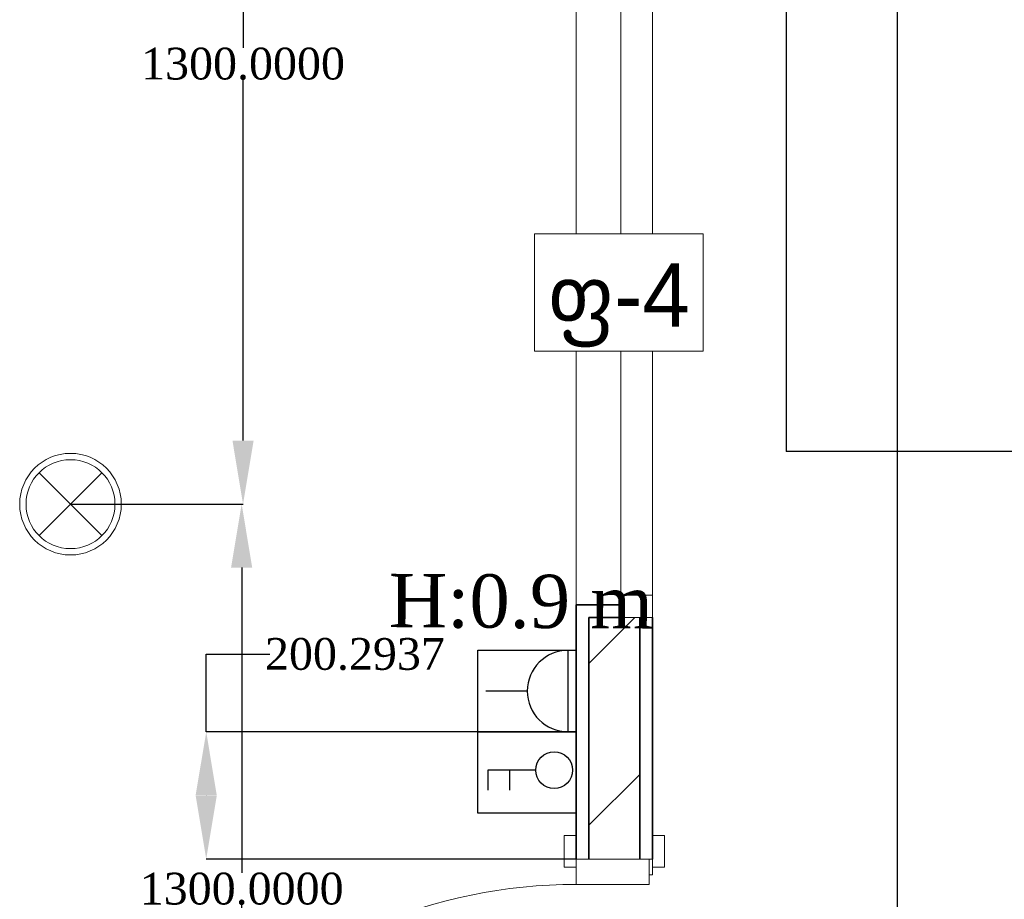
# Model space of a CAD drawing. Header units: inches. Extents: x -78787 to 29484, y -9517 to 23232.
# Tile 26 of 256: x -14970 to -13420, y -3499 to -2114. Entities that reach past the tile are written whole.
import ezdxf
from ezdxf import colors
from ezdxf.entities.mleader import LeaderData, LeaderLine
from ezdxf.math import Vec2, Vec3

# ---------------------------------------------------------------- set-up
doc = ezdxf.new("R2010")
doc.units = ezdxf.units.IN
doc.header["$MEASUREMENT"] = 0
doc.set_wipeout_variables(frame=1)
for name, color, linetype in [('- ავარიული განათება', 7, 'Continuous'), ('- განათება', 7, 'Continuous'), ('- მექანიკური ნაწილი', 7, 'Continuous'), ('- საშტეფცელო როზეტები', 7, 'Continuous'), ('New_Structural - Bearing', 7, 'Continuous')]:
    doc.layers.add(name, color=color, linetype=linetype)
for name, color, linetype, lineweight in [('New_Annotation - Text_Pen_No__20', 1, 'Continuous', 0), ('New_Archicad Doors_Pen_No__1', 7, 'Continuous', 13), ('New_Archicad Windows_Pen_No__1', 7, 'Continuous', 13), ('New_Structural - Bearing_Pen_No__1', 7, 'Continuous', 13), ('New_Structural - Bearing_Pen_No__6', 5, 'Continuous', 35)]:
    doc.layers.add(name, color=color, linetype=linetype, lineweight=lineweight)
doc.layers.add('New_Interior - Lamp_Pen_No__77', color=7, linetype='Continuous', lineweight=20, true_color=0xffeb28)
doc.layers.add('New_Structural - Bearing_Pen_No__57', color=7, linetype='Continuous', lineweight=25, true_color=0xdcd214)
doc.styles.add('CT', font='ARIALN.TTF', dxfattribs={"height": 200})
doc.styles.add('GENERATED_STYLE_2', font='txt')
doc.styles.get("Standard").update_dxf_attribs({"font": 'arial.ttf'})
doc.dimstyles.get("Standard").update_dxf_attribs({"dimtxt": 0.18, "dimasz": 0.18, "dimexe": 0.18, "dimexo": 0.0625, "dimgap": 0.09, "dimtad": 0, "dimtih": 1, "dimtoh": 1, "dimdec": 4, "dimzin": 0, "dimdsep": 46, "dimtxsty": 'Standard', "dimcen": 0.09, "dimadec": 0, "dimazin": 0, "dimtfac": 1, "dimtdec": 4, "dimtofl": 0, "dimtmove": 0, "dimatfit": 3, "dimfxl": 1, "dimtolj": 1, "dimtzin": 0, "dimarcsym": 0})

# ---------------------------------------------------------------- blocks, each defined once
blk = doc.blocks.new('Horizontal Multi-Sash Window_8')
at = {"layer": 'New_Archicad Windows_Pen_No__1', "color": 7, "linetype": 'Continuous', "lineweight": 13}
for p, q in [((-500, 70), (-480, 70)), ((-480, 70), (480, 70)), ((-480, 0), (-480, 70)), ((500, 70), (480, 70)), ((480, 0), (480, 70)), ((-500, 0), (-465, 0)), ((-500, 0), (-500, -30)), ((-500, 0), (-500, -30)), ((-465, 0), (-465, -50)), ((-465, 0), (465, 0)), ((465, -50), (465, 0)), ((465, 0), (500, 0)), ((500, 0), (500, -30)), ((500, 0), (500, -30)), ((-500, -30), (-500, -50)), ((-500, -30), (-500, -50)), ((500, -30), (500, -50)), ((500, -30), (500, -50)), ((-500, -50), (500, -50)), ((-465, -50), (-500, -50)), ((465, -50), (-465, -50)), ((500, -50), (465, -50))]:
    blk.add_line(p, q, dxfattribs=at)
blk = doc.blocks.new('Door_8')
at = {"layer": 'New_Archicad Doors_Pen_No__1', "color": 7, "linetype": 'Continuous', "lineweight": 13}
for p, q in [((370, 0), (370, 820)), ((370, 820), (410, 820)), ((410, 820), (410, 0)), ((-487, 0), (-487, 19)), ((-487, 19), (-437, 19)), ((-437, 19), (-437, 0)), ((437, 19), (487, 19)), ((437, 0), (437, 19)), ((487, 19), (487, 0)), ((-437, 0), (-487, 0)), ((-450, 0), (-487, 0)), ((-450, 0), (-487, 0)), ((-410, 0), (-450, 0)), ((-450, 0), (-450, -115)), ((-450, 0), (-450, -20)), ((-450, 0), (-450, -20)), ((-410, -115), (-410, 0)), ((410, 0), (370, 0)), ((450, 0), (410, 0)), ((410, 0), (410, -115)), ((487, 0), (437, 0)), ((450, -115), (450, 0)), ((450, 0), (450, -20)), ((450, 0), (450, -20)), ((450, 0), (487, 0)), ((450, 0), (487, 0)), ((-450, -20), (-450, -100)), ((-450, -20), (-450, -100)), ((450, -20), (450, -100)), ((450, -20), (450, -100)), ((-450, -100), (-450, -115)), ((-450, -100), (-450, -115)), ((450, -100), (450, -115)), ((450, -100), (450, -115)), ((-487, -139), (-487, -120)), ((-487, -120), (-437, -120)), ((-450, -120), (-487, -120)), ((-450, -120), (-487, -120)), ((-450, -120), (-450, -115)), ((-450, -115), (-425, -115)), ((-450, -115), (-410, -115)), ((-450, -115), (-450, -120)), ((-450, -115), (-450, -120)), ((-425, -120), (-450, -120)), ((-437, -120), (-437, -139)), ((-425, -115), (-425, -120)), ((410, -115), (450, -115)), ((425, -120), (425, -115)), ((425, -115), (450, -115)), ((450, -120), (425, -120)), ((437, -120), (487, -120)), ((437, -139), (437, -120)), ((450, -115), (450, -120)), ((450, -115), (450, -120)), ((450, -115), (450, -120)), ((450, -120), (487, -120)), ((450, -120), (487, -120)), ((487, -120), (487, -139)), ((-437, -139), (-487, -139)), ((487, -139), (437, -139))]:
    blk.add_line(p, q, dxfattribs=at)
blk.add_arc((410, 0), 820, 90, 180, dxfattribs=at)
blk = doc.blocks.new('Wall_52', base_point=(-39313.2, 16516.1))
at = {"layer": 'New_Structural - Bearing_Pen_No__57', "linetype": 'Continuous', "lineweight": 25, "true_color": 0xdcd214}
h = blk.add_hatch(dxfattribs=at)
h.set_pattern_fill('MASONRY_BLOCK', color=52, style=0, pattern_type=2)
h.set_pattern_definition([(45, (0, 0), (-127.2792, 127.2792), [])])
h.paths.add_polyline_path([(-39363.2, 17964.5), (-39413.2, 17964.5), (-39413.2, 17584.2), (-39333.2, 17584.2), (-39333.2, 17964.5)])
at = {"layer": 'New_Structural - Bearing_Pen_No__1', "color": 7, "linetype": 'Continuous', "lineweight": 13}
for p, q in [((-39363.2, 17964.5), (-39363.2, 17984.5)), ((-39363.2, 17964.5), (-39333.2, 17964.5)), ((-39333.2, 17964.5), (-39313.2, 17964.5)), ((-39433.2, 17584.2), (-39413.2, 17584.2)), ((-39413.2, 17584.2), (-39333.2, 17584.2)), ((-39333.2, 17584.2), (-39318.2, 17584.2)), ((-39318.2, 17584.2), (-39313.2, 17584.2))]:
    blk.add_line(p, q, dxfattribs=at)
at = {"layer": 'New_Structural - Bearing_Pen_No__6', "color": 5, "linetype": 'Continuous', "lineweight": 35}
for p, q in [((-39363.2, 17984.5), (-39433.2, 17984.5)), ((-39433.2, 17964.5), (-39433.2, 17984.5)), ((-39413.2, 17964.5), (-39413.2, 17584.2)), ((-39413.2, 17964.5), (-39363.2, 17964.5)), ((-39333.2, 17584.2), (-39333.2, 17964.5)), ((-39433.2, 17584.2), (-39433.2, 17621.2)), ((-39313.2, 17584.2), (-39313.2, 17621.2))]:
    blk.add_line(p, q, dxfattribs=at)
at = {"layer": 'New_Structural - Bearing_Pen_No__6', "color": 5, "linetype": 'Continuous', "lineweight": 35, "flags": 128}
for points in [[(-39433.2, 17964.5), (-39433.2, 17584.2)], [(-39313.2, 17584.2), (-39313.2, 17964.5)]]:
    blk.add_lwpolyline(points, dxfattribs=at)
at = {"layer": 'New_Archicad Doors_Pen_No__1', "color": 7, "linetype": 'Continuous', "lineweight": 13, "xscale": -1, "zscale": 1000, "rotation": 90}
blk.add_blockref('Door_8', (-39433.2, 17134.2), dxfattribs=at)
at = {"layer": 'New_Archicad Windows_Pen_No__1', "color": 7, "linetype": 'Continuous', "lineweight": 13, "zscale": 1000, "rotation": 90}
blk.add_blockref('Horizontal Multi-Sash Window_8', (-39363.2, 18464.5), dxfattribs=at)
blk = doc.blocks.new('2-იანი ჩარჩო')
at = {"layer": '- საშტეფცელო როზეტები', "color": 5}
blk.add_line((8600.4, 3737), (8600.4, 3582), dxfattribs=at)
for points in [[(8472.1, 3582), (8472.1, 3737), (8600.4, 3737)], [(8600.4, 3737), (8728.7, 3737), (8728.7, 3582), (8600.4, 3582)], [(8600.4, 3582), (8472.1, 3582)]]:
    blk.add_lwpolyline(points, dxfattribs=at)
blk = doc.blocks.new('- საშტეფცელო როზეტი IP22')
at = {"layer": '- საშტეფცელო როზეტები', "color": 5}
for p, q in [((8536.7, 3822.7), (8536.7, 3888.1)), ((8472.6, 3758.6), (8600.9, 3758.6))]:
    blk.add_line(p, q, dxfattribs=at)
blk.add_arc((8536.7, 3758.6), 64.1, 0, 180, dxfattribs=at)
blk = doc.blocks.new('ორკლავიშა ჩამრთველლი იპ 22')
at = {"layer": '- განათება', "color": 6}
for points in [[(0.3, 352.8), (-106, 352.8)], [(0, 97.5), (0.3, 352.8)], [(0.1, 237.8), (-105.7, 237.8)]]:
    blk.add_lwpolyline(points, dxfattribs=at)
blk.add_circle((0, 0), 97.5, dxfattribs=at)
blk = doc.blocks.new('Recessed Spot')
at = {"layer": 'New_Interior - Lamp_Pen_No__77', "color": 2, "linetype": 'Continuous', "lineweight": 20, "true_color": 0xffeb28}
for q in [(-49.5, 49.5), (49.5, 49.5), (-49.5, -49.5), (49.5, -49.5)]:
    blk.add_line((0, 0), q, dxfattribs=at)
at = {"layer": 'New_Interior - Lamp_Pen_No__77', "color": 2, "linetype": 'Continuous', "lineweight": 20, "true_color": 0xffeb28, "flags": 128}
blk.add_lwpolyline([(80, 0, 1), (-80, 0, 1)], format="xyb", close=True, dxfattribs=at)
at = {"layer": 'New_Interior - Lamp_Pen_No__77', "color": 2, "linetype": 'Continuous', "lineweight": 20, "true_color": 0xffeb28}
blk.add_circle((0, 0), 70, dxfattribs=at)
blk = doc.blocks.new('_DotSmall')
at = {"color": 0, "linetype": 'ByBlock', "const_width": 0.5}
blk.add_lwpolyline([(-0.0625, 0, 1), (0.0625, 0, 1)], format="xyb", close=True, dxfattribs=at)
blk = doc.blocks.new('*D657')
at = {"layer": '- განათება', "color": 0, "lineweight": -2, "transparency": 16777216}
for p, q in [((-14889.7, -1576.6), (-14618, -1576.6)), ((-14618.2, -1676.6), (-14618.2, -2158)), ((-14618.2, -2776.6), (-14618.2, -2209.2)), ((-14889.7, -2876.6), (-14618, -2876.6))]:
    blk.add_line(p, q, dxfattribs=at)
at = {"layer": '- განათება', "color": 0, "transparency": 16777216}
for points in [[(-14634.8, -1676.6), (-14601.5, -1676.6), (-14618.2, -1576.6)], [(-14634.8, -2776.6), (-14601.5, -2776.6), (-14618.2, -2876.6)]]:
    blk.add_solid(points, dxfattribs=at)
at = {"layer": 'Defpoints', "color": 0, "transparency": 16777216}
for p in [(-14889.8, -1576.6), (-14889.8, -2876.6), (-14618.2, -2876.6)]:
    blk.add_point(p, dxfattribs=at)
at = {"layer": '- განათება', "color": 0, "transparency": 16777216, "insert": (-14618.2, -2183.6), "char_height": 50, "attachment_point": 5}
blk.add_mtext('\\A1;{\\fSylfaen|b0|i0|c0|p18;1300.0000}', dxfattribs=at)
blk = doc.blocks.new('*D658')
at = {"layer": '- განათება', "color": 0, "lineweight": -2, "transparency": 16777216}
for p, q in [((-14889.7, -2876.6), (-14620.2, -2876.6)), ((-14620.3, -2976.6), (-14620.3, -3456.9)), ((-14620.3, -4076.6), (-14620.3, -3508.1)), ((-14889.7, -4176.6), (-14620.2, -4176.6))]:
    blk.add_line(p, q, dxfattribs=at)
at = {"layer": '- განათება', "color": 0, "transparency": 16777216}
for points in [[(-14637, -2976.6), (-14603.7, -2976.6), (-14620.3, -2876.6)], [(-14637, -4076.6), (-14603.7, -4076.6), (-14620.3, -4176.6)]]:
    blk.add_solid(points, dxfattribs=at)
at = {"layer": 'Defpoints', "color": 0, "transparency": 16777216}
for p in [(-14889.8, -2876.6), (-14889.8, -4176.6), (-14620.3, -4176.6)]:
    blk.add_point(p, dxfattribs=at)
at = {"layer": '- განათება', "color": 0, "transparency": 16777216, "insert": (-14620.3, -3482.5), "char_height": 50, "attachment_point": 5}
blk.add_mtext('\\A1;{\\fSylfaen|b0|i0|c0|p18;1300.0000}', dxfattribs=at)
blk = doc.blocks.new('*D1203')
at = {"layer": '- საშტეფცელო როზეტები', "color": 0, "lineweight": -2, "transparency": 16777216}
for p, q in [((-14676.1, -3235.1), (-14676.1, -3113)), ((-14676.1, -3113), (-14576.1, -3113)), ((-14093.6, -3235.1), (-14676.3, -3235.1)), ((-14676.1, -3335.4), (-14676.1, -3335.1)), ((-14093.6, -3435.4), (-14676.3, -3435.4))]:
    blk.add_line(p, q, dxfattribs=at)
at = {"layer": '- საშტეფცელო როზეტები', "color": 0, "transparency": 16777216}
for points in [[(-14692.8, -3335.1), (-14659.5, -3335.1), (-14676.1, -3235.1)], [(-14692.8, -3335.4), (-14659.5, -3335.4), (-14676.1, -3435.4)]]:
    blk.add_solid(points, dxfattribs=at)
at = {"layer": 'Defpoints', "color": 0, "transparency": 16777216}
for p in [(-14093.5, -3235.1), (-14676.1, -3435.4), (-14093.5, -3435.4)]:
    blk.add_point(p, dxfattribs=at)
at = {"layer": '- საშტეფცელო როზეტები', "color": 0, "transparency": 16777216, "insert": (-14442, -3113), "char_height": 50, "attachment_point": 5}
blk.add_mtext('\\A1;{\\fSylfaen|b0|i0|c0|p18;200.2937}', dxfattribs=at)
blk = doc.blocks.new('*D1363')
at = {"layer": '- ავარიული განათება', "color": 0, "lineweight": -2, "transparency": 16777216}
for p, q in [((-13841.3, -306.5), (-13587.4, -306.5)), ((-13587.6, -406.5), (-13587.6, -1783.9)), ((-13587.6, -4403.5), (-13587.6, -1835.3)), ((-13496, -4503.5), (-13587.8, -4503.5))]:
    blk.add_line(p, q, dxfattribs=at)
at = {"layer": '- ავარიული განათება', "color": 0, "transparency": 16777216}
for points in [[(-13604.3, -406.5), (-13570.9, -406.5), (-13587.6, -306.5)], [(-13604.3, -4403.5), (-13570.9, -4403.5), (-13587.6, -4503.5)]]:
    blk.add_solid(points, dxfattribs=at)
at = {"layer": 'Defpoints', "color": 0, "transparency": 16777216}
for p in [(-13841.3, -306.5), (-13587.6, -4503.5), (-13495.9, -4503.5)]:
    blk.add_point(p, dxfattribs=at)
at = {"layer": '- ავარიული განათება', "color": 0, "transparency": 16777216, "insert": (-13587.6, -1809.6), "char_height": 50, "attachment_point": 5}
blk.add_mtext('\\A1;{\\fSylfaen|b0|i0|c0|p18;4196.9549}', dxfattribs=at)

msp = doc.modelspace()

# ---------------------------------------------------------------- linework, layer by layer
at = {"layer": '- ავარიული განათება', "color": 3}
for points in [[(-13763.23958, -498.53778), (-13763.23958, -2793.5)], [(-12669.06848, -4583.19351), (-12669.06848, -2793.5), (-13763.23958, -2793.5)]]:
    msp.add_lwpolyline(points, dxfattribs=at)

# ---------------------------------------------------------------- block references
at = {"layer": '- განათება', "color": 2, "linetype": 'Continuous', "lineweight": 20, "true_color": 0xffeb28, "zscale": 1000}
msp.add_blockref('Recessed Spot', (-14889.79353, -2876.64486), dxfattribs=at)
at = {"layer": '- განათება', "color": 6, "xscale": 0.2965673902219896, "yscale": 0.2965673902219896, "zscale": 0.2965673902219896, "rotation": 90}
msp.add_blockref('ორკლავიშა ჩამრთველლი იპ 22', (-14128.31554, -3295.37276), dxfattribs=at)
at = {"layer": '- საშტეფცელო როზეტები', "color": 5, "rotation": 90}
msp.add_blockref('2-იანი ჩარჩო', (-10511.53348, -11835.47114), dxfattribs=at)
at = {"layer": '- საშტეფცელო როზეტები', "rotation": 90}
msp.add_blockref('- საშტეფცელო როზეტი IP22', (-10347.92011, -11707.69392), dxfattribs=at)
at = {"layer": 'New_Structural - Bearing', "color": 7, "lineweight": 35}
msp.add_blockref('Wall_52', (-13973.50594, -4503.4769), dxfattribs=at)

# ---------------------------------------------------------------- texts
at = {"layer": '- საშტეფცელო როზეტები', "color": 5, "insert": (-13972.55157, -2988.54843), "char_height": 83.9644685, "attachment_point": 3, "rotation": 359.68932566}
msp.add_mtext_dynamic_manual_height_columns('{\\fSylfaen|b0|i0|c0|p18;H:0.9 m}', width=710.9466492, gutter_width=1.70068, heights=[0], dxfattribs=at)

# ---------------------------------------------------------------- dimensions: what is measured, and where the dimension line sits
at = {"layer": '- ავარიული განათება', "color": 1}
dim = msp.add_linear_dim(base=(-13587.60784, -4503.4769), p1=(-13841.31583, -306.52197), p2=(-13495.91649, -4503.4769), angle=270, text='{\\fSylfaen|b0|i0|c0|p18;<>}', dimstyle='Standard', override={"dimtxt": 50, "dimasz": 100}, dxfattribs=at)
dim.commit()
dim.dimension.update_dxf_attribs({"geometry": '*D1363', "text_midpoint": (-13587.60784, -1809.57014), "dimtype": 160})
at = {"layer": '- განათება', "color": 1}
for base, p1, p2, picture, middle in [((-14618.18185, -2876.64486), (-14889.79353, -1576.64486), (-14889.79353, -2876.64486), '*D657', (-14618.18185, -2183.61067)), ((-14620.33719, -4176.64486), (-14889.79353, -2876.64486), (-14889.79353, -4176.64486), '*D658', (-14620.33719, -3482.5))]:
    dim = msp.add_linear_dim(base=base, p1=p1, p2=p2, angle=270, text='{\\fSylfaen|b0|i0|c0|p18;<>}', dimstyle='Standard', override={"dimtxt": 50, "dimasz": 100}, dxfattribs=at)
    dim.commit()
    dim.dimension.update_dxf_attribs({"geometry": picture, "text_midpoint": middle, "dimtype": 160})
at = {"layer": '- საშტეფცელო როზეტები', "color": 1}
dim = msp.add_linear_dim(base=(-14676.14874, -3435.37952), p1=(-14093.50594, -3235.0858), p2=(-14093.50594, -3435.37952), angle=270, text='{\\fSylfaen|b0|i0|c0|p18;<>}', dimstyle='Standard', override={"dimtxt": 50, "dimasz": 100}, dxfattribs=at)
dim.commit()
dim.dimension.update_dxf_attribs({"geometry": '*D1203', "text_midpoint": (-14442, -3113), "dimtype": 160})

# ---------------------------------------------------------------- next in the draw order: wipeouts: each hides what was drawn before it
at = {"color": 1, "linetype": 'Continuous', "lineweight": 0, "ltscale": 217513.534308}
msp.add_wipeout([(-14159.36093, -2635.65649), (-13893.61542, -2635.65649), (-13893.61542, -2450.80685), (-14159.36093, -2450.80685)], dxfattribs=at).dxf.layer = 'New_Annotation - Text_Pen_No__20'

# ---------------------------------------------------------------- next in the draw order: linework, layer by layer
at = {"layer": 'New_Annotation - Text_Pen_No__20', "color": 1, "linetype": 'Continuous', "lineweight": 0, "flags": 128}
msp.add_lwpolyline([(-14159.36093, -2635.65649), (-13893.61542, -2635.65649), (-13893.61542, -2450.80685), (-14159.36093, -2450.80685), (-14159.36093, -2635.65649)], close=True, dxfattribs=at)

# ---------------------------------------------------------------- next in the draw order: texts
at = {"layer": 'New_Annotation - Text_Pen_No__20', "color": 1, "linetype": 'Continuous', "lineweight": 0, "insert": (-14026.48817, -2497.47351), "char_height": 100, "attachment_point": 2, "style": 'GENERATED_STYLE_2'}
msp.add_mtext('\\A1;{\\pqc;\\fBOG 2018|b0|i0|c0|p0;\\W1.000000;ფ-\\fBOG 2018|b0|i0|c0|p0;\\W1.000000;4}', dxfattribs=at)

# ---------------------------------------------------------------- next in the draw order: leaders
at = {"layer": '- მექანიკური ნაწილი', "color": 7}
ml = msp.add_multileader_mtext('Standard', dxfattribs=at)
ml.set_content('{\\fSylfaen|b1|i0|c0|p18;\\C1;DB-HVAC\\C7;  \\fSylfaen|b0|i0|c0|p18;\\C1;QF-14          \\C7;N2XH-3X2.5}', color=7, style='CT')
ml.set_leader_properties()
ml.set_arrow_properties(name='DOTSMALL')
ml.build(insert=Vec2(0, 0))
ml.multileader.update_dxf_attribs({"has_dogleg": 0, "text_left_attachment_type": 6, "text_right_attachment_type": 6, "dogleg_length": 9, "arrow_head_size": 172.53719})
ctx = ml.context
ctx.base_point, ctx.char_height, ctx.arrow_head_size, ctx.landing_gap_size, ctx.plane_origin = Vec3(-14019.30061, 703.09797), 171.3007828, 172.53719, 57.5124, Vec3(-30378.15521, -10325.17571)
ctx.left_attachment, ctx.right_attachment, ctx.text_align_type = 6, 6, 1
notes = []
notes.append((ctx, [(0, (1, 1, 0), (-12007.20619, 703.09797), (-1, 0), 6.4932, [(2, [(-12657, -2961)], 0, [])])]))
ctx.mtext.insert, ctx.mtext.width, ctx.mtext.defined_height, ctx.mtext.alignment, ctx.mtext.flow_direction = Vec3(-13016.5, 908.65891), 2531.4263669, 243.98464, 2, 5
for ctx, leaders in notes:
    for number, flags, end, landing, length, lines in leaders:
        leader = LeaderData()
        leader.index, (leader.has_last_leader_line, leader.has_dogleg_vector, leader.attachment_direction) = number, flags
        leader.last_leader_point, leader.dogleg_vector, leader.dogleg_length = Vec3(end), Vec3(landing), length
        for number, points, colour, breaks in lines:
            line = LeaderLine()
            line.index, line.vertices, line.color, line.breaks = number, Vec3.list(points), colors.encode_raw_color(colour), breaks
            leader.lines.append(line)
        ctx.leaders.append(leader)

doc.saveas('drawing.dxf')
